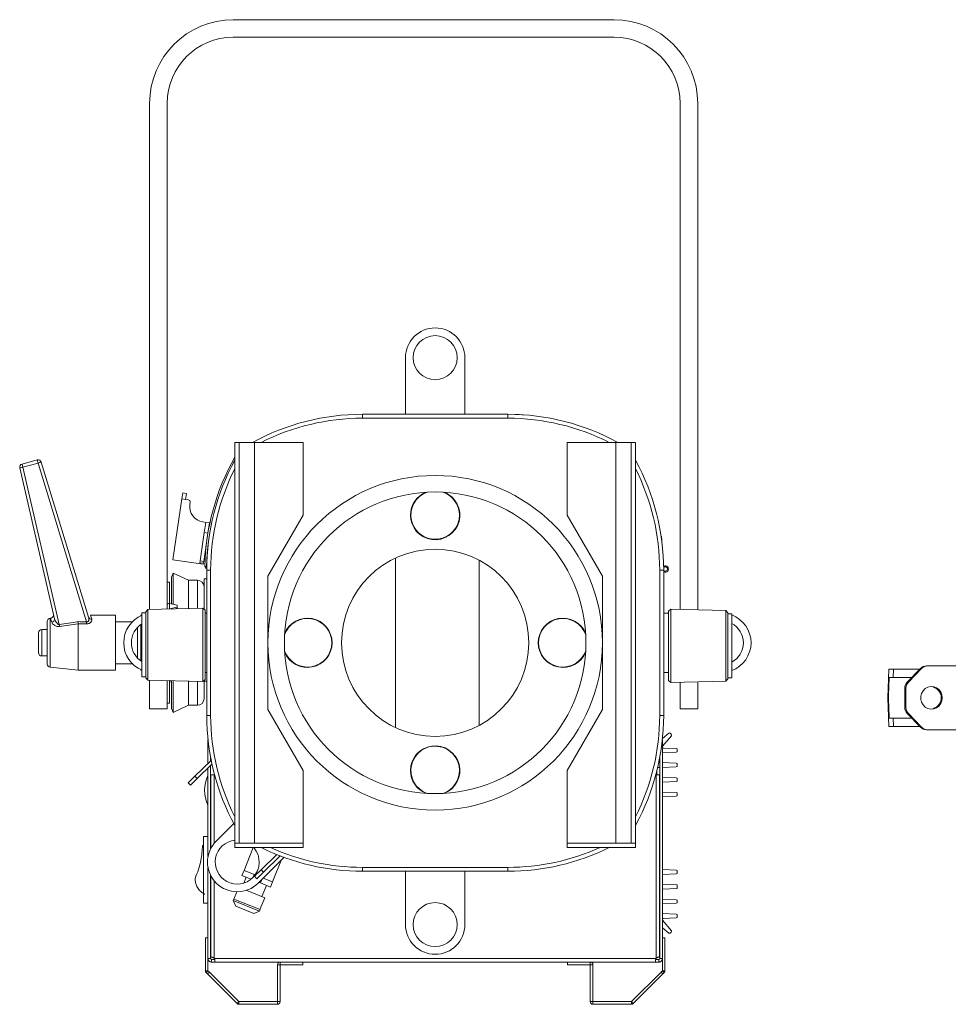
# Model space of a CAD drawing. Header units: millimetres. Extents: x 9 to 1212, y -908 to 458.
# Tile 7 of 9: x 9 to 430, y 10 to 458. Entities that reach past the tile are written whole.
import ezdxf

# ---------------------------------------------------------------- set-up
doc = ezdxf.new("R2010")
doc.units = ezdxf.units.MM

msp = doc.modelspace()

# ---------------------------------------------------------------- linework, layer by layer
at = {"color": 7, "linetype": 'Continuous', "lineweight": 15}
for p, q in [((105.59, 457.56), (278.59, 457.56)), ((105.59, 449.56), (278.59, 449.56)), ((67.59, 189.71), (67.59, 419.56)), ((75.59, 193.43), (75.59, 419.56)), ((308.59, 419.56), (308.59, 189.73)), ((316.59, 419.56), (316.59, 189.52)), ((183.82, 278.36), (183.82, 304.05)), ((210.82, 304.05), (210.82, 278.36)), ((164.32, 276.56), (164.32, 278.36)), ((164.32, 278.36), (230.32, 278.36)), ((222.27, 278.36), (229.06, 278.4)), ((230.32, 278.36), (230.32, 276.56)), ((230.32, 276.56), (164.32, 276.56)), ((106.32, 265.55), (108.33, 265.55)), ((106.32, 83.55), (106.32, 265.55)), ((108.33, 265.55), (108.33, 83.55)), ((115.32, 265.55), (108.33, 265.55)), ((115.32, 83.55), (115.32, 265.55)), ((137.32, 265.55), (115.32, 265.55)), ((137.32, 232.55), (137.32, 265.55)), ((257.32, 265.55), (279.32, 265.55)), ((257.32, 232.55), (257.32, 265.55)), ((279.32, 265.55), (279.32, 83.55)), ((286.32, 265.55), (279.32, 265.55)), ((286.32, 83.55), (286.32, 265.55)), ((286.32, 265.55), (288.32, 265.55)), ((288.32, 265.55), (288.32, 83.55)), ((9.69, 255.74), (16.56, 257.58)), ((9.69, 255.74), (10.07, 254.35)), ((16.93, 256.18), (10.07, 254.35)), ((16.56, 257.58), (16.93, 256.18)), ((38.96, 184.12), (16.93, 256.18)), ((18.38, 256.57), (39.9, 186.17)), ((24.43, 185.5), (8.62, 253.96)), ((10.07, 254.35), (26.58, 182.82)), ((82.23, 239.95), (82.62, 242.64)), ((84.3, 242.39), (82.62, 242.64)), ((84.3, 242.39), (83.91, 239.7)), ((82.23, 239.95), (78.14, 212.25)), ((83.91, 239.7), (82.23, 239.95)), ((85.19, 239.51), (83.91, 239.7)), ((85.89, 237.39), (86.04, 238.38)), ((121.32, 204.84), (137.32, 232.55)), ((273.32, 204.84), (257.32, 232.55)), ((93.08, 229.25), (91.79, 229.44)), ((92.4, 224.65), (93.08, 229.25)), ((93.08, 229.25), (94.76, 229)), ((94.76, 229), (94.08, 224.4)), ((90.5, 211.79), (92.4, 224.65)), ((92.18, 211.54), (94.08, 224.4)), ((94.08, 224.4), (92.4, 224.65)), ((300.17, 223.02), (299.97, 223.01)), ((300.17, 223.02), (300.23, 221.15)), ((91.99, 210.2), (78.14, 212.25)), ((90.37, 210.92), (90.5, 211.79)), ((92.05, 210.67), (90.37, 210.92)), ((90.5, 211.79), (92.18, 211.54)), ((92.05, 210.67), (91.99, 210.2)), ((92.18, 211.54), (92.05, 210.67)), ((179.31, 136.06), (179.31, 213.05)), ((217.32, 212.06), (217.32, 137.06)), ((78.37, 206.17), (77.52, 204.35)), ((85.27, 202.95), (78.37, 206.17)), ((78.37, 206.17), (78.37, 192)), ((92.71, 209.22), (93.51, 209.21)), ((93.51, 209.21), (93.52, 208.41)), ((93.54, 209.21), (93.51, 209.21)), ((93.53, 208.41), (93.52, 208.41)), ((95.32, 207.56), (93.52, 207.56)), ((93.52, 141.56), (93.52, 207.56)), ((95.32, 207.56), (95.32, 141.56)), ((299.32, 141.56), (299.32, 207.56)), ((301.12, 207.56), (299.32, 207.56)), ((301.12, 207.56), (301.12, 141.56)), ((76.59, 202.06), (75.59, 202.06)), ((76.59, 192.52), (76.59, 202.06)), ((77.52, 204.35), (77.52, 192.19)), ((89.32, 202.95), (85.27, 202.95)), ((85.27, 202.95), (85.27, 190.17)), ((93.52, 203.56), (92.32, 203.56)), ((92.32, 189.87), (92.32, 203.56)), ((121.32, 144.28), (121.32, 204.84)), ((273.32, 144.28), (273.32, 204.84)), ((75.59, 192.07), (75.59, 193.43)), ((80.1, 191.6), (76.6, 192.41)), ((65.82, 188.16), (64.12, 188.16)), ((64.12, 174.54), (64.12, 188.16)), ((66.85, 189.69), (65.82, 188.66)), ((65.82, 158.66), (65.82, 188.66)), ((91.85, 190.34), (66.85, 189.69)), ((66.85, 189.69), (66.85, 157.63)), ((75.59, 191.97), (75.59, 189.91)), ((76.71, 189.94), (80.1, 190.73)), ((79.14, 190.01), (80.1, 190.23)), ((80.1, 190.73), (80.1, 191.6)), ((80.1, 190.73), (80.1, 190.23)), ((92.82, 189.37), (91.85, 190.34)), ((91.85, 174.67), (91.85, 190.34)), ((92.82, 189.37), (92.82, 157.95)), ((92.82, 188.06), (93.52, 188.06)), ((301.12, 188.06), (303.33, 188.06)), ((304.31, 189.84), (303.33, 188.87)), ((303.33, 157.99), (303.33, 188.87)), ((329.31, 189.19), (304.31, 189.84)), ((304.31, 189.84), (304.31, 156.48)), ((330.33, 188.16), (329.31, 189.19)), ((329.31, 157.68), (329.31, 189.19)), ((330.33, 188.16), (330.33, 158.67)), ((21.12, 164.91), (21.12, 184.21)), ((22.66, 185.72), (22.46, 185.7)), ((52.12, 187.06), (40.74, 187.06)), ((40.74, 187.06), (41.33, 185.32)), ((52.12, 187.06), (52.12, 174.56)), ((59.73, 184.06), (52.12, 184.06)), ((64.12, 187.06), (63.59, 187.06)), ((63.59, 187.06), (63.59, 186.78)), ((330.33, 187.72), (330.57, 187.66)), ((332.03, 187.66), (330.33, 187.66)), ((332.03, 187.66), (332.03, 158.66)), ((17.12, 170.06), (17.12, 179.06)), ((21.12, 180.56), (18.62, 180.56)), ((35.12, 183.17), (35.12, 162.06)), ((62.12, 174.56), (62.12, 181.5)), ((63.59, 182.75), (63.59, 166.37)), ((52.12, 174.56), (52.12, 162.06)), ((62.12, 167.62), (62.12, 174.56)), ((64.12, 159.16), (64.12, 174.54)), ((91.85, 156.98), (91.85, 174.67)), ((18.62, 168.56), (21.12, 168.56)), ((22.46, 163.42), (35.12, 162.06)), ((35.12, 162.06), (52.12, 162.06)), ((52.12, 165.06), (59.73, 165.06)), ((63.59, 162.34), (63.59, 162.06)), ((63.59, 162.06), (64.12, 162.06)), ((93.52, 161.06), (92.82, 161.06)), ((303.33, 161.06), (301.12, 161.06)), ((403.44, 162.56), (402.98, 149.56)), ((403.44, 162.56), (405.46, 162.56)), ((405.46, 162.56), (405.39, 158.86)), ((405.46, 162.56), (417.42, 162.56)), ((411.79, 156.73), (417.74, 162.89)), ((418.25, 162.89), (412.31, 156.73)), ((418.25, 162.89), (417.74, 162.89)), ((420.47, 164.06), (420.99, 164.06)), ((444.2, 164.06), (420.99, 164.06)), ((64.12, 159.16), (65.82, 159.16)), ((65.82, 158.66), (66.85, 157.63)), ((66.85, 157.63), (91.85, 156.98)), ((67.59, 144.56), (67.59, 157.61)), ((75.59, 147.06), (75.59, 157.4)), ((75.59, 157.4), (75.59, 144.56)), ((76.59, 147.06), (76.59, 157.38)), ((77.25, 157.36), (76.6, 157.21)), ((77.52, 156.92), (76.6, 156.71)), ((77.52, 157.42), (77.52, 144.77)), ((78.37, 157.33), (78.37, 142.95)), ((85.27, 157.15), (85.27, 146.17)), ((91.85, 156.98), (92.82, 157.95)), ((92.32, 157.06), (92.32, 157.45)), ((93.52, 157.06), (92.32, 157.06)), ((92.32, 157.06), (92.32, 149.17)), ((303.33, 157.45), (303.33, 157.99)), ((303.33, 157.45), (304.31, 156.48)), ((304.31, 156.48), (329.31, 157.13)), ((308.59, 144.56), (308.59, 156.59)), ((316.59, 156.8), (316.59, 144.56)), ((329.31, 157.13), (330.33, 158.16)), ((329.31, 157.13), (329.31, 157.68)), ((330.33, 158.67), (330.33, 158.16)), ((330.33, 158.66), (332.03, 158.66)), ((403.57, 158.86), (405.39, 158.86)), ((405.39, 158.86), (413.84, 158.86)), ((411.79, 156.73), (412.31, 156.73)), ((411.17, 153.9), (410.66, 153.9)), ((410.66, 153.9), (410.66, 145.22)), ((411.17, 153.9), (411.17, 145.22)), ((403.44, 136.56), (402.98, 149.56)), ((402.98, 149.56), (403.23, 149.56)), ((67.59, 144.56), (75.59, 144.56)), ((75.59, 147.06), (76.59, 147.06)), ((77.52, 144.77), (78.37, 142.95)), ((78.37, 142.95), (85.27, 146.17)), ((85.27, 146.17), (89.32, 146.17)), ((137.32, 116.57), (121.32, 144.28)), ((257.32, 116.57), (273.32, 144.28)), ((308.59, 144.56), (316.59, 144.56)), ((410.66, 145.22), (411.17, 145.22)), ((95.32, 141.56), (93.52, 141.56)), ((301.12, 141.56), (299.32, 141.56)), ((403.57, 140.26), (405.39, 140.26)), ((405.39, 140.26), (413.84, 140.26)), ((405.46, 136.56), (405.39, 140.26)), ((412.31, 142.39), (411.79, 142.39)), ((417.74, 136.23), (411.79, 142.39)), ((412.31, 142.39), (418.25, 136.23)), ((403.44, 136.56), (405.46, 136.56)), ((405.46, 136.56), (417.42, 136.56)), ((417.74, 136.23), (418.25, 136.23)), ((420.99, 135.06), (420.47, 135.06)), ((420.99, 135.06), (444.2, 135.06)), ((94.12, 119.78), (94.12, 130.41)), ((300.52, 130.41), (300.52, 31.2)), ((303.43, 133.5), (300.6, 131.14)), ((300.65, 127.57), (304.62, 132.31)), ((304.1, 133.47), (304.59, 132.99)), ((306.85, 126.49), (301.01, 126.75)), ((307.32, 125.99), (307.32, 125.34)), ((95.55, 121.16), (88.14, 113.97)), ((95.32, 120.94), (95.32, 122.31)), ((299.32, 122.31), (299.32, 31.2)), ((300.52, 124.55), (306.85, 124.84)), ((95.91, 119.42), (89.18, 112.89)), ((94.12, 77.45), (94.12, 117.69)), ((95.32, 81.03), (95.32, 118.85)), ((137.32, 83.55), (137.32, 116.57)), ((257.32, 83.55), (257.32, 116.57)), ((298.02, 116.38), (298.02, 114.56)), ((298.38, 117.86), (299.32, 117.9)), ((299.32, 120.23), (298.91, 120.25)), ((306.85, 119.89), (300.52, 120.17)), ((300.52, 117.95), (306.85, 118.24)), ((307.32, 119.39), (307.32, 118.74)), ((85.1, 111.01), (88.14, 113.97)), ((89.18, 112.89), (86.14, 109.94)), ((88.14, 113.97), (89.18, 112.89)), ((95.37, 114.56), (96.97, 114.56)), ((95.37, 114.56), (95.37, 81.12)), ((96.97, 114.56), (97.1, 114.56)), ((297.55, 114.56), (297.67, 114.56)), ((297.67, 31.31), (297.67, 114.56)), ((297.67, 114.56), (299.27, 114.56)), ((299.27, 31.91), (299.27, 114.56)), ((299.32, 113.53), (299.27, 113.53)), ((306.85, 113.19), (300.52, 113.47)), ((307.32, 112.69), (307.32, 112.04)), ((86.14, 109.94), (85.1, 111.01)), ((299.27, 111.2), (299.32, 111.2)), ((300.52, 111.25), (306.85, 111.54)), ((299.32, 106.83), (299.27, 106.83)), ((299.27, 104.5), (299.32, 104.5)), ((306.85, 106.49), (300.52, 106.77)), ((300.52, 104.55), (306.85, 104.84)), ((307.32, 105.99), (307.32, 105.34)), ((97.85, 84.53), (105.84, 92.52)), ((92.12, 86.56), (94.12, 86.56)), ((92.12, 60.64), (92.12, 86.56)), ((95.32, 87.71), (95.37, 87.71)), ((91.62, 82.56), (92.12, 82.56)), ((137.32, 83.55), (106.32, 83.55)), ((106.32, 83.55), (106.32, 81.55)), ((108.33, 83.55), (106.32, 83.55)), ((137.32, 81.55), (106.32, 81.55)), ((108.33, 83.55), (115.32, 83.55)), ((108.33, 83.55), (108.33, 83.55)), ((110.5, 71.18), (114.69, 81.55)), ((137.32, 83.55), (115.32, 83.55)), ((137.32, 83.55), (137.32, 81.55)), ((137.32, 83.55), (137.32, 83.55)), ((257.32, 83.55), (288.32, 83.55)), ((257.32, 81.55), (257.32, 83.55)), ((257.32, 83.55), (257.32, 83.55)), ((257.32, 83.55), (279.32, 83.55)), ((257.32, 81.55), (288.32, 81.55)), ((279.32, 83.55), (286.32, 83.55)), ((288.32, 83.55), (286.32, 83.55)), ((288.32, 81.55), (288.32, 83.55)), ((128.6, 77.1), (116.94, 65.44)), ((118.27, 71.44), (125.38, 78.34)), ((119.31, 70.36), (126.91, 77.74)), ((127.58, 76.07), (123.48, 65.93)), ((94.12, 31.2), (94.12, 72.51)), ((164.32, 72.56), (230.32, 72.56)), ((164.32, 72.56), (164.32, 70.76)), ((230.32, 70.76), (230.32, 72.56)), ((299.32, 71.62), (299.27, 71.62)), ((306.85, 71.28), (300.52, 71.56)), ((95.32, 31.2), (95.32, 68.94)), ((95.37, 68.84), (95.37, 31.91)), ((109.56, 68.86), (110.5, 71.18)), ((113.67, 67.2), (109.56, 68.86)), ((111.42, 68.11), (110.33, 65.42)), ((110.5, 71.18), (115.14, 69.31)), ((110.5, 71.18), (110.5, 71.18)), ((115.52, 69.15), (110.5, 71.18)), ((115.14, 69.31), (115.52, 69.15)), ((115.23, 68.49), (118.27, 71.44)), ((116.27, 67.41), (115.23, 68.49)), ((119.31, 70.36), (116.27, 67.41)), ((118.27, 71.44), (119.31, 70.36)), ((119.18, 67.67), (123.48, 65.93)), ((123.48, 65.93), (119.18, 67.67)), ((230.32, 70.76), (164.32, 70.76)), ((183.82, 46.56), (183.82, 70.76)), ((210.82, 70.76), (210.82, 46.56)), ((299.27, 69.29), (299.32, 69.29)), ((300.52, 69.35), (306.85, 69.63)), ((307.32, 70.78), (307.32, 70.13)), ((95.32, 66.06), (95.37, 66.06)), ((95.32, 63.96), (95.37, 63.96)), ((95.32, 63.76), (95.37, 63.76)), ((117.26, 65.75), (117.91, 65.49)), ((122.54, 63.62), (117.91, 65.49)), ((118.63, 59.27), (120.69, 64.37)), ((123.48, 65.93), (122.54, 63.62)), ((123.48, 65.93), (123.48, 65.93)), ((299.32, 64.92), (299.27, 64.92)), ((307.32, 64.55), (300.52, 64.86)), ((300.52, 62.65), (307.32, 62.95)), ((307.32, 64.55), (307.32, 62.95)), ((92.12, 60.64), (92.12, 60.36)), ((92.12, 60.36), (92.62, 60.36)), ((92.12, 56.36), (92.12, 60.36)), ((105.89, 58.16), (105.62, 57.51)), ((117.75, 53.36), (105.89, 58.16)), ((107.28, 61.48), (105.93, 58.14)), ((119.88, 58.76), (111.53, 62.13)), ((117.71, 53.38), (119.88, 58.76)), ((299.27, 62.59), (299.32, 62.59)), ((299.32, 58.22), (299.27, 58.22)), ((306.85, 57.88), (300.52, 58.16)), ((92.12, 56.36), (94.12, 56.36)), ((105.62, 57.51), (106.73, 54.91)), ((105.62, 57.51), (117.49, 52.71)), ((114.89, 51.61), (106.73, 54.91)), ((299.27, 55.89), (299.32, 55.89)), ((300.52, 55.95), (306.85, 56.23)), ((307.32, 57.38), (307.32, 56.73)), ((114.89, 51.61), (117.49, 52.71)), ((117.49, 52.71), (117.75, 53.36)), ((299.32, 51.62), (299.27, 51.62)), ((306.85, 51.28), (300.52, 51.56)), ((301.01, 49.37), (306.85, 49.63)), ((307.32, 50.78), (307.32, 50.13)), ((299.27, 46.09), (299.32, 46.04)), ((300.52, 45.04), (303.43, 42.61)), ((304.62, 43.8), (300.65, 48.55)), ((92.92, 25.61), (92.92, 40.59)), ((94.12, 40.59), (92.92, 40.59)), ((300.52, 40.59), (301.72, 40.59)), ((301.72, 40.59), (301.72, 25.61)), ((304.59, 43.13), (304.1, 42.64)), ((95.37, 31.74), (95.37, 31.91)), ((94.12, 31.16), (94.12, 31.2)), ((94.12, 31.2), (95.32, 31.2)), ((95.32, 31.16), (94.12, 31.16)), ((94.12, 25.61), (94.12, 31.16)), ((95.32, 31.16), (95.32, 31.2)), ((97.17, 30.76), (95.72, 30.76)), ((95.72, 29.56), (95.72, 30.76)), ((97.17, 29.56), (95.72, 29.56)), ((97.07, 31.16), (297.58, 31.16)), ((97.17, 30.76), (97.17, 29.56)), ((97.17, 29.56), (297.48, 29.56)), ((126.88, 28.36), (125.68, 28.36)), ((125.68, 28.36), (125.68, 11.56)), ((126.88, 29.56), (126.88, 28.36)), ((126.88, 28.36), (137.18, 28.36)), ((126.88, 28.36), (126.88, 11.56)), ((137.18, 29.56), (137.18, 28.36)), ((257.47, 29.56), (257.47, 28.36)), ((257.47, 28.36), (267.77, 28.36)), ((267.77, 29.56), (267.77, 28.36)), ((267.77, 11.56), (267.77, 28.36)), ((267.77, 28.36), (268.97, 28.36)), ((268.97, 11.56), (268.97, 28.36)), ((297.48, 29.56), (297.48, 30.76)), ((298.92, 30.76), (297.48, 30.76)), ((298.92, 29.56), (297.48, 29.56)), ((298.92, 30.76), (298.92, 29.56)), ((299.32, 31.2), (299.32, 31.16)), ((299.32, 31.2), (300.52, 31.2)), ((300.52, 31.16), (299.32, 31.16)), ((300.52, 31.2), (300.52, 31.16)), ((300.52, 31.16), (300.52, 25.61)), ((94.12, 25.61), (92.92, 25.61)), ((94.12, 25.61), (93.28, 24.77)), ((93.89, 24.15), (93.28, 24.77)), ((93.89, 24.15), (94.74, 24.99)), ((107.33, 10.71), (93.89, 24.15)), ((94.74, 24.99), (94.12, 25.61)), ((94.74, 24.99), (108.18, 11.56)), ((286.47, 11.56), (299.91, 24.99)), ((300.75, 24.15), (287.32, 10.71)), ((300.52, 25.61), (299.91, 24.99)), ((299.91, 24.99), (300.75, 24.15)), ((301.72, 25.61), (300.52, 25.61)), ((301.37, 24.77), (300.52, 25.61)), ((301.37, 24.77), (300.75, 24.15)), ((108.18, 11.56), (107.33, 10.71)), ((107.33, 10.71), (108.18, 11.56)), ((107.33, 10.71), (107.33, 10.71)), ((108.18, 11.56), (108.18, 11.56)), ((108.18, 10.36), (108.18, 11.56)), ((125.68, 11.56), (108.18, 11.56)), ((125.68, 10.36), (108.18, 10.36)), ((125.68, 10.36), (125.68, 11.56)), ((126.88, 11.56), (125.68, 11.56)), ((267.77, 11.56), (268.97, 11.56)), ((268.97, 10.36), (268.97, 11.56)), ((286.47, 11.56), (268.97, 11.56)), ((286.47, 10.36), (268.97, 10.36)), ((286.47, 11.56), (286.47, 11.56)), ((287.32, 10.71), (286.47, 11.56)), ((286.47, 10.36), (286.47, 11.56)), ((287.32, 10.71), (287.32, 10.71))]:
    msp.add_line(p, q, dxfattribs=at)
at = {"color": 8, "linetype": 'Continuous', "lineweight": 15}
for p, q in [((229.06, 278.36), (229.06, 278.4)), ((89.32, 202.95), (89.32, 190.27)), ((76.6, 192.41), (76.6, 189.94)), ((22.46, 185.7), (22.46, 163.42)), ((18.62, 180.56), (18.62, 168.56)), ((76.6, 157.38), (76.6, 157.21)), ((89.32, 157.04), (89.32, 146.17)), ((96.97, 83.56), (96.97, 114.56)), ((115.14, 69.31), (114.65, 68.1)), ((96.97, 31.31), (96.97, 66.4)), ((117.91, 65.49), (118.53, 67.02))]:
    msp.add_line(p, q, dxfattribs=at)
at = {"color": 7, "linetype": 'Continuous', "lineweight": 15, "flags": 128}
for points in [[(237.36, 278.12), (235.48, 278.24), (229.06, 278.4)], [(94.37, 220.75), (93.8, 215.3), (93.51, 209.21)], [(301.82, 209.06), (301.44, 208.98), (301.12, 208.77)], [(403.23, 149.56), (403.28, 150.76), (403.57, 158.86)], [(427.69, 149.56), (427.51, 150.94), (426.97, 152.21), (426.13, 153.29), (425.03, 154.09), (423.77, 154.55), (422.43, 154.65), (421.12, 154.36), (419.92, 153.73), (418.94, 152.78), (418.25, 151.59), (417.89, 150.25), (417.89, 148.86), (418.25, 147.53), (418.94, 146.34), (419.92, 145.39), (421.12, 144.75), (422.43, 144.47), (423.77, 144.57), (425.03, 145.03), (426.13, 145.83), (426.97, 146.91), (427.51, 148.18), (427.69, 149.56)], [(96.97, 31.31), (96.97, 31.31)], [(297.67, 31.31), (297.67, 31.31)], [(297.67, 31.31), (297.67, 31.31)]]:
    msp.add_lwpolyline(points, dxfattribs=at)
at = {"color": 7, "linetype": 'Continuous', "lineweight": 15}
for centre, radius in [((197.32, 304.05), 10), ((197.32, 174.56), 76), ((197.32, 174.56), 68.5), ((197.32, 174.56), 42.5), ((197.32, 46.56), 10)]:
    msp.add_circle(centre, radius, dxfattribs=at)
for centre, radius, start, end in [((105.59, 419.56), 38, 90, 180), ((278.59, 419.56), 38, 0, 90), ((105.59, 419.56), 30, 90, 180), ((278.59, 419.56), 30, 0, 90), ((197.32, 304.05), 13.5, 0, 180), ((164.32, 174.56), 103.8, 90, 118.7631), ((230.32, 174.56), 103.8, 61.2369, 90), ((10.08, 254.29), 1.5, 105, 193), ((16.94, 256.13), 1.5, 17, 105), ((20.44, 245.99), 10.78, 101.0129, 108.9871), ((196.5, 207.4), 103.8, 150.3094, 178.9929), ((197.32, 207.56), 103.8, 151.2451, 180), ((197.32, 207.56), 103.8, 0, 28.7549), ((12.13, 243.76), 10.78, 101.0129, 108.9871), ((85.05, 238.52), 1, 351.599, 81.599), ((92.82, 236.36), 7, 171.599, 261.599), ((93.51, 209.21), 0.801, 178.9929, 270.3564), ((301.82, 208.06), 1.5, 242.1819, 118.5081), ((301.82, 208.06), 1, 225.573, 90), ((89.32, 199.95), 3, 0, 90), ((22.62, 184.21), 1.5, 96.1155, 180), ((22.49, 187.21), 1.5, 276.4177, 13), ((23.02, 185.33), 1.42, 274.2157, 6.8803), ((-81.53, 185.3), 120.49, 358.9744, 359.4401), ((41.15, 186.64), 1.33, 200.5123, 278.0157), ((69.32, 174.56), 13.5, 112.1916, 247.8084), ((327.31, 174.56), 13.5, 290.4736, 69.5264), ((327.31, 174.56), 10, 298.177, 61.823), ((18.62, 179.06), 1.5, 90, 180), ((-311.4, 127.25), 342.51, 9.1861, 9.3381), ((69.32, 174.56), 10, 121.3323, 238.6677), ((18.62, 170.06), 1.5, 180, 270), ((22.62, 164.91), 1.5, 180, 263.8845), ((420.48, 160.26), 3.8, 90.1808, 136.241), ((421, 160.26), 3.8, 90.1808, 136.241), ((414.73, 153.91), 4.07, 136.2244, 180.1629), ((415.25, 153.91), 4.07, 136.2244, 180.1629), ((422.16, 149.65), 5.02, 359.0168, 85.9902), ((89.32, 149.17), 3, 270, 0), ((422.16, 149.47), 5.02, 274.0098, 0.9832), ((414.73, 145.2), 4.07, 179.8371, 223.7756), ((415.25, 145.2), 4.07, 179.8371, 223.7756), ((197.32, 141.56), 103.8, 180, 208.7549), ((197.32, 141.56), 103.8, 331.2451, 0), ((420.48, 138.86), 3.8, 223.759, 269.8192), ((421, 138.86), 3.8, 223.759, 269.8192), ((303.75, 133.12), 0.5, 45, 129.8971), ((304.23, 132.64), 0.5, 320.1029, 45), ((301.03, 127.25), 0.5, 140.1029, 267.3971), ((306.82, 125.99), 0.5, 0, 87.3972), ((306.82, 125.34), 0.5, 272.6028, 0), ((306.82, 119.39), 0.5, 0, 87.3974), ((306.82, 118.74), 0.5, 272.6026, 0), ((107.52, 107.56), 15, 153.2563, 206.7437), ((306.82, 112.69), 0.5, 0, 87.3974), ((306.82, 112.04), 0.5, 272.6026, 0), ((306.82, 105.99), 0.5, 0, 87.3974), ((306.82, 105.34), 0.5, 272.6026, 0), ((107.4, 74.98), 13.5, 135, 315), ((107.4, 74.98), 10, 96.153, 315), ((107.4, 74.98), 10, 315, 41.0659), ((164.32, 174.56), 103.8, 243.6401, 270), ((230.32, 174.56), 103.8, 270, 296.3599), ((306.82, 70.78), 0.5, 360, 87.3974), ((306.82, 70.13), 0.5, 272.6026, 360), ((306.82, 57.38), 0.5, 0, 87.3974), ((306.82, 56.73), 0.5, 272.6026, 0), ((301.03, 48.87), 0.5, 92.6029, 219.8971), ((306.82, 50.78), 0.5, 0, 87.3972), ((306.82, 50.13), 0.5, 272.6028, 0), ((197.32, 46.56), 13.5, 180, 0), ((303.75, 43), 0.5, 230.1029, 315), ((304.23, 43.48), 0.5, 315, 39.8971), ((95.77, 30.41), 1.5, 30, 36.8699), ((298.87, 30.41), 1.5, 143.1301, 150), ((126.88, 28.36), 1.2, 90, 180), ((267.77, 28.36), 1.2, 0, 90), ((94.12, 25.61), 1.2, 180, 225), ((300.52, 25.61), 1.2, 315, 0), ((108.18, 11.56), 1.2, 225, 270), ((125.68, 11.56), 1.2, 270, 360), ((268.97, 11.56), 1.2, 180, 270), ((286.47, 11.56), 1.2, 270, 315)]:
    msp.add_arc(centre, radius, start, end, dxfattribs=at)
at = {"color": 8, "linetype": 'Continuous', "lineweight": 15}
for centre, radius, start, end in [((164.32, 174.56), 102, 90, 116.8634), ((230.32, 174.56), 102, 63.1366, 90), ((197.32, 207.56), 102, 153.1455, 180), ((197.32, 207.56), 102, 0, 26.8545), ((197.32, 232.56), 11.2, 112.2129, 180), ((197.32, 232.56), 11.2, 180, 67.7871), ((197.32, 232.56), 11.03, 109.4112, 0), ((197.32, 232.56), 11.03, 0, 70.5888), ((139.32, 174.56), 11.03, 0, 160.5888), ((139.32, 174.56), 11.2, 202.2129, 157.7871), ((255.32, 174.56), 11.2, 22.2129, 180), ((255.32, 174.56), 11.03, 19.4112, 340.5888), ((139.32, 174.56), 11.03, 199.4112, 0), ((255.32, 174.56), 11.2, 180, 337.7871), ((197.32, 141.56), 102, 180, 206.8545), ((197.32, 141.56), 102, 333.1455, 0), ((197.32, 116.56), 11.2, 292.2129, 180), ((197.32, 116.56), 11.03, 0, 250.5888), ((197.32, 116.56), 11.2, 180, 247.7871), ((197.32, 116.56), 11.03, 289.4112, 0), ((164.32, 174.56), 102, 245.7602, 270), ((230.32, 174.56), 102, 270, 294.2398)]:
    msp.add_arc(centre, radius, start, end, dxfattribs=at)
at = {"color": 7, "linetype": 'Continuous', "lineweight": 15}
for centre, major_axis, ratio, start_param, end_param in [((-1123.19, 174.51), (1549.87, 0.47), 0.009028, 0.722972, 0.726771), ((-1123.21, 174.56), (1549.87, 0.42), 0.008061, 0.722973, 0.726694)]:
    msp.add_ellipse(centre, major_axis=major_axis, ratio=ratio, start_param=start_param, end_param=end_param, dxfattribs=at)
for points, knots in [([(76.6, 192.41), (76.34, 192.42), (76.07, 192.38), (75.7, 192.21), (75.59, 192.09), (75.59, 191.97)], [0, 0, 0, 0, 0.5, 0.5, 1, 1, 1, 1]), ([(23.12, 183.92), (23, 184.41), (22.72, 185.46), (22.68, 185.61), (22.66, 185.69)], [0, 0, 0, 0, 0.463822, 1, 1, 1, 1]), ([(23.12, 183.92), (23.19, 183.67), (23.34, 183.43), (23.76, 182.96), (24.02, 182.73), (24.5, 182.43), (24.67, 182.33), (25.03, 182.16), (25.22, 182.09), (25.62, 181.97), (25.84, 181.93), (26.27, 181.89), (26.5, 181.89), (26.73, 181.93)], [0, 0, 0, 0, 0.25, 0.25, 0.5, 0.5, 0.625, 0.625, 0.75, 0.75, 0.875, 0.875, 1, 1, 1, 1]), ([(26.58, 182.82), (26.5, 182.82), (26.41, 182.83), (26.25, 182.87), (26.18, 182.9), (25.96, 183.02), (25.84, 183.12), (25.61, 183.34), (25.5, 183.45), (25.31, 183.69), (25.22, 183.82), (24.97, 184.19), (24.82, 184.45), (24.58, 184.98), (24.49, 185.24), (24.43, 185.5)], [0, 0, 0, 0, 0.0625, 0.0625, 0.125, 0.125, 0.25, 0.25, 0.375, 0.375, 0.5, 0.5, 0.75, 0.75, 1, 1, 1, 1]), ([(35.12, 183.17), (35.12, 183.31), (35.11, 183.46), (35.09, 183.71), (35.08, 183.8), (35.07, 183.98), (35.06, 184.07), (35.06, 184.16)], [0, 0, 0, 0, 0.5, 0.5, 0.75, 0.75, 1, 1, 1, 1]), ([(38.95, 183.14), (39.15, 183.14), (39.35, 183.16), (39.74, 183.23), (39.93, 183.29), (40.27, 183.43), (40.43, 183.53), (40.71, 183.73), (40.84, 183.84), (41.14, 184.18), (41.28, 184.43), (41.37, 184.78), (41.39, 184.89), (41.39, 185.11), (41.37, 185.22), (41.33, 185.32)], [0, 0, 0, 0, 0.125, 0.125, 0.25, 0.25, 0.375, 0.375, 0.5, 0.5, 0.75, 0.75, 0.875, 0.875, 1, 1, 1, 1]), ([(39.9, 186.17), (39.96, 185.98), (40, 185.77), (40.02, 185.35), (40.01, 185.13), (39.94, 184.81), (39.91, 184.7), (39.81, 184.49), (39.76, 184.39), (39.59, 184.21), (39.48, 184.14), (39.3, 184.09), (39.23, 184.09), (39.09, 184.09), (39.03, 184.1), (38.96, 184.12)], [0, 0, 0, 0, 0.25, 0.25, 0.5, 0.5, 0.625, 0.625, 0.75, 0.75, 0.875, 0.875, 0.9375, 0.9375, 1, 1, 1, 1]), ([(403.57, 140.26), (403.56, 140.64), (403.55, 141.02), (403.53, 141.4), (403.43, 144.12), (403.33, 146.84), (403.23, 149.56)], [0.007974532, 0.007974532, 0.007974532, 0.007974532, 0.009111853, 0.009111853, 0.009111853, 0.017280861, 0.017280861, 0.017280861, 0.017280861]), ([(88.23, 67.53), (88.79, 68.87), (89.92, 71.54), (91.25, 76.56), (91.48, 80.28), (91.62, 82.56)], [0, 0, 0, 0, 0.281466, 0.55978, 1, 1, 1, 1]), ([(92.12, 60.64), (91.49, 61.09), (90.26, 61.97), (89.08, 63.75), (88.4, 65.64), (88.29, 66.88), (88.23, 67.53)], [0, 0, 0, 0, 0.278676, 0.54622, 0.764169, 1, 1, 1, 1]), ([(92.62, 60.36), (92.53, 60.41), (92.36, 60.5), (92.2, 60.6), (92.12, 60.64)], [0, 0, 0, 0, 0.563353, 1, 1, 1, 1]), ([(96.97, 31.31), (96.79, 31.4), (96.5, 31.55), (96.07, 31.76), (95.71, 31.81), (95.43, 31.86), (95.4, 31.89), (95.37, 31.91)], [0, 0, 0, 0, 0.236031, 0.372314, 0.592163, 0.772731, 1, 1, 1, 1]), ([(299.27, 31.91), (299.25, 31.89), (299.22, 31.87), (298.99, 31.83), (298.75, 31.78), (298.5, 31.72), (298.16, 31.55), (297.87, 31.4), (297.67, 31.31)], [0, 0, 0, 0, 0.2200549, 0.3966957, 0.5298779, 0.6198834, 0.7560951, 1, 1, 1, 1]), ([(94.12, 31.16), (94.13, 31.04), (94.15, 30.77), (94.32, 30.35), (94.59, 30.02), (94.88, 29.78), (95.27, 29.6), (95.57, 29.57), (95.72, 29.56)], [0, 0, 0, 0, 0.172015, 0.391241, 0.521617, 0.666306, 0.825678, 1, 1, 1, 1]), ([(95.32, 31.16), (95.33, 31.13), (95.33, 31.08), (95.37, 30.95), (95.48, 30.83), (95.61, 30.77), (95.69, 30.76), (95.72, 30.76)], [0, 0, 0, 0, 0.267545, 0.515449, 0.754905, 0.876112, 1, 1, 1, 1]), ([(97.17, 29.56), (97.19, 29.58), (97.24, 29.63), (97.24, 29.93), (97.21, 30.25), (97.18, 30.53), (97.14, 30.84), (97.09, 31.05), (97.07, 31.16)], [0, 0, 0, 0, 0.243655, 0.489855, 0.615142, 0.741783, 0.869998, 1, 1, 1, 1]), ([(297.58, 31.16), (297.54, 30.97), (297.46, 30.58), (297.42, 30.14), (297.42, 29.86), (297.42, 29.69), (297.44, 29.58), (297.47, 29.57), (297.48, 29.56)], [0, 0, 0, 0, 0.22932, 0.470699, 0.59718, 0.727429, 0.861643, 1, 1, 1, 1]), ([(298.92, 30.76), (298.96, 30.76), (299.02, 30.77), (299.11, 30.8), (299.18, 30.85), (299.26, 30.93), (299.32, 31.05), (299.32, 31.12), (299.32, 31.16)], [0, 0, 0, 0, 0.086153, 0.176365, 0.275477, 0.387175, 0.657247, 1, 1, 1, 1]), ([(298.92, 29.56), (299.05, 29.57), (299.29, 29.58), (299.63, 29.71), (299.92, 29.89), (300.23, 30.19), (300.48, 30.64), (300.51, 30.99), (300.52, 31.16)], [0, 0, 0, 0, 0.138055, 0.270886, 0.399186, 0.523724, 0.763831, 1, 1, 1, 1])]:
    msp.add_open_spline(points, degree=3, knots=knots, dxfattribs=at)
for points in [[(26.58, 182.82), (29.4, 183.29), (32.23, 183.73), (35.06, 184.16)], [(35.12, 183.17), (32.32, 182.77), (29.52, 182.36), (26.73, 181.93)], [(35.12, 183.17), (35.12, 183.17), (35.12, 183.17), (35.12, 183.17)]]:
    msp.add_open_spline(points, degree=3, dxfattribs=at)

doc.saveas('drawing.dxf')
